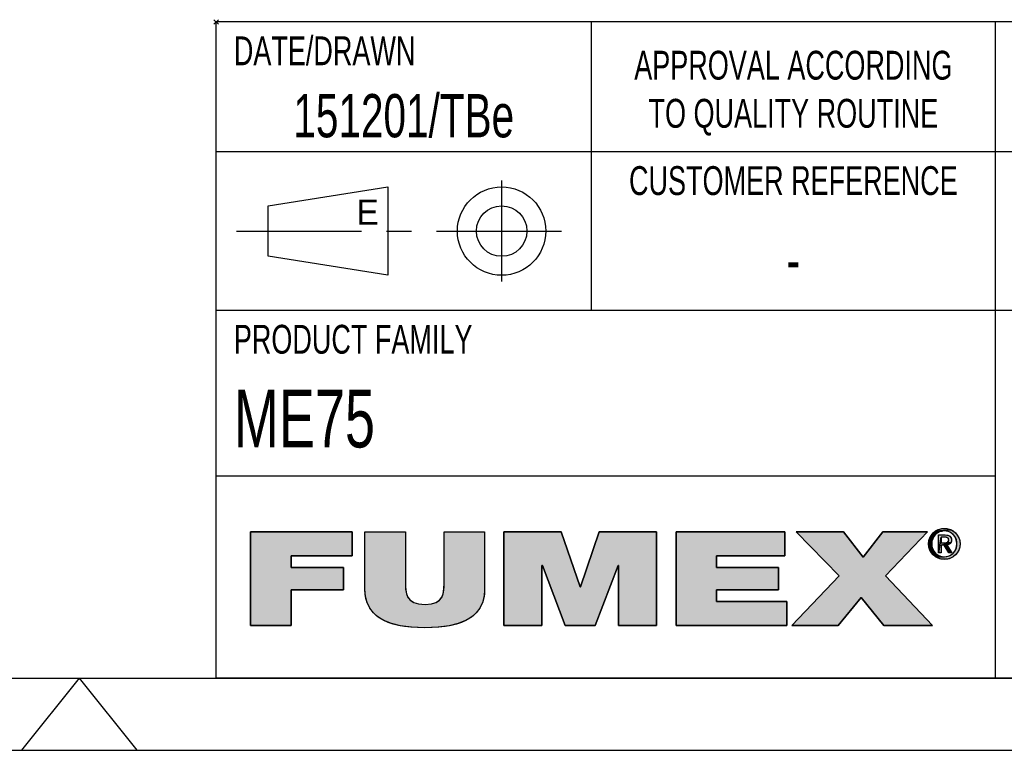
# Model space of a CAD drawing. Extents: x 0 to 420, y 0 to 297.
# Tile 6 of 10: x 231 to 299, y 0 to 51. Entities that reach past the tile are written whole.
import ezdxf

# ---------------------------------------------------------------- set-up
doc = ezdxf.new("R2010")
doc.units = 0
doc.header["$LTSCALE"] = 23.1
doc.linetypes.add('CENTER', pattern=[0.6, 0.375, -0.075, 0.075, -0.075])
doc.layers.get('0').update_dxf_attribs({"linetype": 'CONTINUOUS'})
doc.layers.add('102352_DXF_CONTINUOUS_LINE', color=7, linetype='CONTINUOUS')
doc.layers.add('102352_DXF_FORMAT', color=7, linetype='CONTINUOUS')
doc.styles.get("Standard").update_dxf_attribs({"font": 'txt', "width": 0.7})
doc.styles.add('TEXTSTYLE_2', font='txt', dxfattribs={"width": 0.7})
doc.styles.add('TEXTSTYLE_3', font='txt')

# ---------------------------------------------------------------- blocks, each defined once
blk = doc.blocks.new('FUMEX_LOGO_BL1', base_point=(271.467, 11.941))
at = {"layer": '102352_DXF_FORMAT', "linetype": 'CONTINUOUS'}
for points in [[(249.687, 8.651), (246.886, 8.651), (246.886, 15.144), (253.914, 15.144), (253.914, 13.48), (249.687, 13.48), (249.687, 12.671), (253.316, 12.671), (253.316, 11.124), (249.687, 11.124)], [(263.1, 15.144), (263.1, 11.161), (263.061, 10.663), (262.951, 10.231), (262.77, 9.853), (262.519, 9.523), (262.195, 9.237), (261.786, 8.992), (261.277, 8.79), (260.65, 8.633), (259.879, 8.532), (258.962, 8.496), (258.038, 8.532), (257.267, 8.634), (256.638, 8.791), (256.129, 8.994), (255.719, 9.239), (255.393, 9.525), (255.141, 9.856), (254.961, 10.234), (254.849, 10.665), (254.811, 11.161), (254.811, 15.144), (257.612, 15.144), (257.612, 11.606), (257.625, 11.177), (257.682, 10.851), (257.79, 10.6), (257.955, 10.403), (258.195, 10.251), (258.526, 10.152), (258.974, 10.115), (259.411, 10.152), (259.733, 10.252), (259.966, 10.404), (260.128, 10.602), (260.233, 10.857), (260.287, 11.19), (260.299, 11.606), (260.299, 15.144)], [(267.078, 8.651), (264.429, 8.651), (264.429, 15.144), (268.415, 15.144), (269.713, 11.325), (269.739, 11.325), (271.038, 15.144), (275.023, 15.144), (275.023, 8.651), (272.375, 8.651), (272.375, 12.816), (272.349, 12.816), (270.77, 8.651), (268.682, 8.651), (267.103, 12.816), (267.078, 12.816)], [(284.038, 8.651), (276.373, 8.651), (276.373, 15.144), (283.898, 15.144), (283.898, 13.48), (279.174, 13.48), (279.174, 12.671), (283.465, 12.671), (283.465, 11.124), (279.174, 11.124), (279.174, 10.315), (284.038, 10.315)], [(287.6, 8.651), (284.392, 8.651), (287.677, 12.107), (284.684, 15.144), (287.97, 15.144), (289.345, 13.38), (290.694, 15.144), (293.801, 15.144), (290.886, 12.089), (294.133, 8.651), (290.758, 8.651), (289.205, 10.588)], [(294.465, 15.055), (294.364, 14.974), (294.056, 14.917), (294.156, 15.041), (294.578, 15.12)], [(294.699, 15.167), (294.578, 15.12), (294.156, 15.041), (294.275, 15.15), (294.828, 15.196)], [(294.963, 15.206), (294.828, 15.196), (294.275, 15.15), (294.342, 15.199), (295.438, 15.279), (295.58, 15.198), (295.645, 15.15), (295.764, 15.041), (295.864, 14.917), (295.943, 14.78), (296.001, 14.633), (296.036, 14.477), (296.048, 14.314), (296.036, 14.149), (296.001, 13.992), (295.944, 13.844), (295.864, 13.707), (295.765, 13.582), (295.646, 13.473), (295.579, 13.424), (295.438, 13.343), (295.286, 13.284), (295.126, 13.249), (294.798, 13.249), (294.637, 13.284), (294.484, 13.343), (294.408, 13.383), (294.963, 13.416), (295.096, 13.425), (295.224, 13.454), (295.345, 13.502), (295.457, 13.567), (295.557, 13.649), (295.603, 13.695), (295.683, 13.798), (295.747, 13.914), (295.794, 14.039), (295.823, 14.173), (295.832, 14.314), (295.823, 14.453), (295.794, 14.585), (295.747, 14.71), (295.682, 14.824), (295.602, 14.928), (295.557, 14.973), (295.456, 15.055), (295.344, 15.12), (295.224, 15.167), (295.096, 15.196)], [(294.963, 15.385), (295.126, 15.373), (295.286, 15.338), (295.438, 15.279), (294.342, 15.199), (294.484, 15.279), (294.637, 15.338), (294.798, 15.373)], [(294.318, 14.927), (294.237, 14.824), (294.173, 14.709), (294.126, 14.585), (294.097, 14.453), (294.087, 14.314), (293.883, 14.149), (293.871, 14.314), (293.883, 14.477), (293.919, 14.632), (293.976, 14.78), (294.056, 14.917), (294.364, 14.974)], [(294.735, 14.771), (294.548, 13.691), (294.548, 14.93), (295.019, 14.93), (295.024, 14.93), (295.128, 14.925), (295.212, 14.91), (295.279, 14.887), (295.334, 14.857), (295.378, 14.819), (295.396, 14.797), (295.412, 14.773), (295.436, 14.72), (295.452, 14.655), (295.457, 14.578), (295.451, 14.504), (295.435, 14.44), (295.409, 14.386), (295.092, 14.395), (295.131, 14.403), (295.162, 14.414), (295.188, 14.427), (295.21, 14.444), (295.228, 14.464), (295.242, 14.487), (295.252, 14.516), (295.259, 14.549), (295.261, 14.589), (295.259, 14.623), (295.252, 14.652), (295.241, 14.677), (295.225, 14.699), (295.206, 14.718), (295.182, 14.734), (295.153, 14.748), (295.118, 14.759), (295.076, 14.766), (295.026, 14.771), (294.991, 14.771), (294.863, 14.771)], [(294.96, 14.388), (294.978, 14.388), (295.043, 14.39), (295.092, 14.395), (295.409, 14.386), (294.735, 14.229), (294.735, 13.691), (294.548, 13.691), (294.735, 14.771), (294.735, 14.58), (294.735, 14.388), (294.848, 14.388)], [(295.136, 14.237), (295.489, 13.691), (295.278, 13.691), (294.951, 14.229), (294.735, 14.229), (295.409, 14.386), (295.373, 14.341), (295.328, 14.303), (295.273, 14.273), (295.207, 14.25)], [(294.097, 14.173), (294.126, 14.039), (294.173, 13.914), (294.237, 13.799), (294.317, 13.696), (294.155, 13.583), (294.056, 13.707), (293.976, 13.844), (293.919, 13.993), (293.883, 14.149), (294.087, 14.314)], [(294.364, 13.648), (294.465, 13.567), (294.273, 13.474), (294.155, 13.583), (294.317, 13.696)], [(294.577, 13.502), (294.699, 13.454), (294.408, 13.383), (294.273, 13.474), (294.465, 13.567)]]:
    blk.add_hatch(color=7, dxfattribs=at).paths.add_polyline_path(points)
at = {"layer": '102352_DXF_FORMAT', "color": 7, "linetype": 'CONTINUOUS'}
for p, q in [((253.914, 15.144), (246.886, 15.144)), ((246.886, 15.144), (246.886, 8.651)), ((253.914, 15.144), (246.886, 15.144)), ((246.886, 15.144), (246.886, 8.651)), ((253.914, 13.48), (253.914, 15.144)), ((253.914, 13.48), (253.914, 15.144)), ((268.415, 15.144), (264.429, 15.144)), ((264.429, 15.144), (264.429, 8.651)), ((268.415, 15.144), (264.429, 15.144)), ((264.429, 15.144), (264.429, 8.651)), ((269.713, 11.325), (268.415, 15.144)), ((269.713, 11.325), (268.415, 15.144)), ((271.038, 15.144), (269.739, 11.325)), ((271.038, 15.144), (269.739, 11.325)), ((275.023, 15.144), (271.038, 15.144)), ((275.023, 15.144), (271.038, 15.144)), ((275.023, 8.651), (275.023, 15.144)), ((275.023, 8.651), (275.023, 15.144)), ((283.898, 15.144), (276.373, 15.144)), ((276.373, 15.144), (276.373, 8.651)), ((283.898, 15.144), (276.373, 15.144)), ((276.373, 15.144), (276.373, 8.651)), ((283.898, 13.48), (283.898, 15.144)), ((283.898, 13.48), (283.898, 15.144)), ((287.97, 15.144), (284.684, 15.144)), ((284.684, 15.144), (287.677, 12.107)), ((287.97, 15.144), (284.684, 15.144)), ((284.684, 15.144), (287.677, 12.107)), ((289.345, 13.38), (287.97, 15.144)), ((289.345, 13.38), (287.97, 15.144)), ((290.694, 15.144), (289.345, 13.38)), ((290.694, 15.144), (289.345, 13.38)), ((293.801, 15.144), (290.694, 15.144)), ((293.801, 15.144), (290.694, 15.144)), ((290.886, 12.089), (293.801, 15.144)), ((290.886, 12.089), (293.801, 15.144)), ((249.687, 12.671), (249.687, 13.48)), ((249.687, 13.48), (253.914, 13.48)), ((249.687, 12.671), (249.687, 13.48)), ((249.687, 13.48), (253.914, 13.48)), ((279.174, 12.671), (279.174, 13.48)), ((279.174, 13.48), (283.898, 13.48)), ((279.174, 12.671), (279.174, 13.48)), ((279.174, 13.48), (283.898, 13.48)), ((253.316, 12.671), (249.687, 12.671)), ((253.316, 12.671), (249.687, 12.671)), ((253.316, 11.124), (253.316, 12.671)), ((253.316, 11.124), (253.316, 12.671)), ((267.078, 8.651), (267.078, 12.816)), ((267.078, 12.816), (267.103, 12.816)), ((267.078, 8.651), (267.078, 12.816)), ((267.078, 12.816), (267.103, 12.816)), ((267.103, 12.816), (268.682, 8.651)), ((267.103, 12.816), (268.682, 8.651)), ((270.77, 8.651), (272.349, 12.816)), ((270.77, 8.651), (272.349, 12.816)), ((272.349, 12.816), (272.375, 12.816)), ((272.349, 12.816), (272.375, 12.816)), ((272.375, 12.816), (272.375, 8.651)), ((272.375, 12.816), (272.375, 8.651)), ((283.465, 12.671), (279.174, 12.671)), ((283.465, 12.671), (279.174, 12.671)), ((283.465, 11.124), (283.465, 12.671)), ((283.465, 11.124), (283.465, 12.671)), ((287.677, 12.107), (284.392, 8.651)), ((287.677, 12.107), (284.392, 8.651)), ((294.133, 8.651), (290.886, 12.089)), ((294.133, 8.651), (290.886, 12.089)), ((249.687, 8.651), (249.687, 11.124)), ((249.687, 11.124), (253.316, 11.124)), ((249.687, 8.651), (249.687, 11.124)), ((249.687, 11.124), (253.316, 11.124)), ((269.739, 11.325), (269.713, 11.325)), ((269.739, 11.325), (269.713, 11.325)), ((279.174, 10.315), (279.174, 11.124)), ((279.174, 11.124), (283.465, 11.124)), ((279.174, 10.315), (279.174, 11.124)), ((279.174, 11.124), (283.465, 11.124)), ((284.038, 10.315), (279.174, 10.315)), ((284.038, 10.315), (279.174, 10.315)), ((284.038, 8.651), (284.038, 10.315)), ((284.038, 8.651), (284.038, 10.315)), ((287.6, 8.651), (289.205, 10.588)), ((287.6, 8.651), (289.205, 10.588)), ((289.205, 10.588), (290.758, 8.651)), ((289.205, 10.588), (290.758, 8.651)), ((246.886, 8.651), (249.687, 8.651)), ((246.886, 8.651), (249.687, 8.651)), ((264.429, 8.651), (267.078, 8.651)), ((264.429, 8.651), (267.078, 8.651)), ((268.682, 8.651), (270.77, 8.651)), ((268.682, 8.651), (270.77, 8.651)), ((272.375, 8.651), (275.023, 8.651)), ((272.375, 8.651), (275.023, 8.651)), ((276.373, 8.651), (284.038, 8.651)), ((276.373, 8.651), (284.038, 8.651)), ((284.392, 8.651), (287.6, 8.651)), ((284.392, 8.651), (287.6, 8.651)), ((290.758, 8.651), (294.133, 8.651)), ((290.758, 8.651), (294.133, 8.651))]:
    blk.add_line(p, q, dxfattribs=at)
for points in [[(249.687, 8.651), (246.886, 8.651), (246.886, 15.144), (253.914, 15.144), (253.914, 13.48), (249.687, 13.48), (249.687, 12.671), (253.316, 12.671), (253.316, 11.124), (249.687, 11.124), (249.687, 8.651)], [(263.1, 15.144), (263.1, 11.161), (263.061, 10.663), (262.951, 10.231), (262.77, 9.853), (262.519, 9.523), (262.195, 9.237), (261.786, 8.992), (261.277, 8.79), (260.65, 8.633), (259.879, 8.532), (258.962, 8.496), (258.038, 8.532), (257.267, 8.634), (256.638, 8.791), (256.129, 8.994), (255.719, 9.239), (255.393, 9.525), (255.141, 9.856), (254.961, 10.234), (254.849, 10.665), (254.811, 11.161), (254.811, 15.144), (257.612, 15.144), (257.612, 11.606), (257.625, 11.177), (257.682, 10.851), (257.79, 10.6), (257.955, 10.403), (258.195, 10.251), (258.526, 10.152), (258.974, 10.115), (259.411, 10.152), (259.733, 10.252), (259.966, 10.404), (260.128, 10.602), (260.233, 10.857), (260.287, 11.19), (260.299, 11.606), (260.299, 15.144), (263.1, 15.144)], [(267.078, 8.651), (264.429, 8.651), (264.429, 15.144), (268.415, 15.144), (269.713, 11.325), (269.739, 11.325), (271.038, 15.144), (275.023, 15.144), (275.023, 8.651), (272.375, 8.651), (272.375, 12.816), (272.349, 12.816), (270.77, 8.651), (268.682, 8.651), (267.103, 12.816), (267.078, 12.816), (267.078, 8.651)], [(284.038, 8.651), (276.373, 8.651), (276.373, 15.144), (283.898, 15.144), (283.898, 13.48), (279.174, 13.48), (279.174, 12.671), (283.465, 12.671), (283.465, 11.124), (279.174, 11.124), (279.174, 10.315), (284.038, 10.315), (284.038, 8.651)], [(287.6, 8.651), (284.392, 8.651), (287.677, 12.107), (284.684, 15.144), (287.97, 15.144), (289.345, 13.38), (290.694, 15.144), (293.801, 15.144), (290.886, 12.089), (294.133, 8.651), (290.758, 8.651), (289.205, 10.588), (287.6, 8.651)], [(294.465, 15.055), (294.364, 14.974), (294.056, 14.917), (294.156, 15.041), (294.578, 15.12), (294.465, 15.055)], [(294.699, 15.167), (294.578, 15.12), (294.156, 15.041), (294.275, 15.15), (294.828, 15.196), (294.699, 15.167)], [(294.963, 15.206), (294.828, 15.196), (294.275, 15.15), (294.342, 15.199), (295.438, 15.279), (295.58, 15.198), (295.645, 15.15), (295.764, 15.041), (295.864, 14.917), (295.943, 14.78), (296.001, 14.633), (296.036, 14.477), (296.048, 14.314), (296.036, 14.149), (296.001, 13.992), (295.944, 13.844), (295.864, 13.707), (295.765, 13.582), (295.646, 13.473), (295.579, 13.424), (295.438, 13.343), (295.286, 13.284), (295.126, 13.249), (294.798, 13.249), (294.637, 13.284), (294.484, 13.343), (294.408, 13.383), (294.963, 13.416), (295.096, 13.425), (295.224, 13.454), (295.345, 13.502), (295.457, 13.567), (295.557, 13.649), (295.603, 13.695), (295.683, 13.798), (295.747, 13.914), (295.794, 14.039), (295.823, 14.173), (295.832, 14.314), (295.823, 14.453), (295.794, 14.585), (295.747, 14.71), (295.682, 14.824), (295.602, 14.928), (295.557, 14.973), (295.456, 15.055), (295.344, 15.12), (295.224, 15.167), (295.096, 15.196), (294.963, 15.206)], [(294.963, 15.385), (295.126, 15.373), (295.286, 15.338), (295.438, 15.279), (294.342, 15.199), (294.484, 15.279), (294.637, 15.338), (294.798, 15.373), (294.963, 15.385)], [(294.318, 14.927), (294.237, 14.824), (294.173, 14.709), (294.126, 14.585), (294.097, 14.453), (294.087, 14.314), (293.883, 14.149), (293.871, 14.314), (293.883, 14.477), (293.919, 14.632), (293.976, 14.78), (294.056, 14.917), (294.364, 14.974), (294.318, 14.927)], [(294.735, 14.771), (294.548, 13.691), (294.548, 14.93), (295.019, 14.93), (295.024, 14.93), (295.128, 14.925), (295.212, 14.91), (295.279, 14.887), (295.334, 14.857), (295.378, 14.819), (295.396, 14.797), (295.412, 14.773), (295.436, 14.72), (295.452, 14.655), (295.457, 14.578), (295.451, 14.504), (295.435, 14.44), (295.409, 14.386), (295.092, 14.395), (295.131, 14.403), (295.162, 14.414), (295.188, 14.427), (295.21, 14.444), (295.228, 14.464), (295.242, 14.487), (295.252, 14.516), (295.259, 14.549), (295.261, 14.589), (295.259, 14.623), (295.252, 14.652), (295.241, 14.677), (295.225, 14.699), (295.206, 14.718), (295.182, 14.734), (295.153, 14.748), (295.118, 14.759), (295.076, 14.766), (295.026, 14.771), (294.991, 14.771), (294.863, 14.771), (294.735, 14.771)], [(294.96, 14.388), (294.978, 14.388), (295.043, 14.39), (295.092, 14.395), (295.409, 14.386), (294.735, 14.229), (294.735, 13.691), (294.548, 13.691), (294.735, 14.771), (294.735, 14.58), (294.735, 14.388), (294.848, 14.388), (294.96, 14.388)], [(295.136, 14.237), (295.489, 13.691), (295.278, 13.691), (294.951, 14.229), (294.735, 14.229), (295.409, 14.386), (295.373, 14.341), (295.328, 14.303), (295.273, 14.273), (295.207, 14.25), (295.136, 14.237)], [(294.097, 14.173), (294.126, 14.039), (294.173, 13.914), (294.237, 13.799), (294.317, 13.696), (294.155, 13.583), (294.056, 13.707), (293.976, 13.844), (293.919, 13.993), (293.883, 14.149), (294.087, 14.314), (294.097, 14.173)], [(294.364, 13.648), (294.465, 13.567), (294.273, 13.474), (294.155, 13.583), (294.317, 13.696), (294.364, 13.648)], [(294.577, 13.502), (294.699, 13.454), (294.408, 13.383), (294.273, 13.474), (294.465, 13.567), (294.577, 13.502)]]:
    blk.add_lwpolyline(points, dxfattribs=at)
for points, knots in [([(263.1, 15.144), (263.1, 15.144), (260.299, 15.144), (260.299, 15.144), (260.299, 15.144), (260.299, 11.606), (260.299, 11.606), (260.299, 10.943), (260.299, 10.115), (258.974, 10.115), (257.612, 10.115), (257.612, 10.943), (257.612, 11.606), (257.612, 11.606), (257.612, 15.144), (257.612, 15.144), (257.612, 15.144), (254.811, 15.144), (254.811, 15.144), (254.811, 15.144), (254.811, 11.161), (254.811, 11.161), (254.811, 9.36), (256.186, 8.496), (258.962, 8.496), (261.738, 8.496), (263.1, 9.36), (263.1, 11.161), (263.1, 11.161), (263.1, 15.144), (263.1, 15.144)], [0, 0, 0, 0, 1, 1, 1, 2, 2, 2, 3, 3, 3, 4, 4, 4, 5, 5, 5, 6, 6, 6, 7, 7, 7, 8, 8, 8, 9, 9, 9, 10, 10, 10, 10]), ([(263.1, 15.144), (263.1, 15.144), (260.299, 15.144), (260.299, 15.144), (260.299, 15.144), (260.299, 11.606), (260.299, 11.606), (260.299, 10.943), (260.299, 10.115), (258.974, 10.115), (257.612, 10.115), (257.612, 10.943), (257.612, 11.606), (257.612, 11.606), (257.612, 15.144), (257.612, 15.144), (257.612, 15.144), (254.811, 15.144), (254.811, 15.144), (254.811, 15.144), (254.811, 11.161), (254.811, 11.161), (254.811, 9.36), (256.186, 8.496), (258.962, 8.496), (261.738, 8.496), (263.1, 9.36), (263.1, 11.161), (263.1, 11.161), (263.1, 15.144), (263.1, 15.144)], [0, 0, 0, 0, 1, 1, 1, 2, 2, 2, 3, 3, 3, 4, 4, 4, 5, 5, 5, 6, 6, 6, 7, 7, 7, 8, 8, 8, 9, 9, 9, 10, 10, 10, 10]), ([(294.963, 13.237), (295.548, 13.237), (296.048, 13.691), (296.048, 14.314), (296.048, 14.93), (295.548, 15.385), (294.963, 15.385), (294.372, 15.385), (293.871, 14.93), (293.871, 14.314), (293.871, 13.691), (294.372, 13.237), (294.963, 13.237)], [0, 0, 0, 0, 1, 1, 1, 2, 2, 2, 3, 3, 3, 4, 4, 4, 4]), ([(294.963, 13.237), (295.548, 13.237), (296.048, 13.691), (296.048, 14.314), (296.048, 14.93), (295.548, 15.385), (294.963, 15.385), (294.372, 15.385), (293.871, 14.93), (293.871, 14.314), (293.871, 13.691), (294.372, 13.237), (294.963, 13.237)], [0, 0, 0, 0, 1, 1, 1, 2, 2, 2, 3, 3, 3, 4, 4, 4, 4]), ([(294.087, 14.314), (294.087, 14.823), (294.471, 15.206), (294.963, 15.206), (295.449, 15.206), (295.832, 14.823), (295.832, 14.314), (295.832, 13.797), (295.449, 13.416), (294.963, 13.416), (294.471, 13.416), (294.087, 13.797), (294.087, 14.314)], [0, 0, 0, 0, 1, 1, 1, 2, 2, 2, 3, 3, 3, 4, 4, 4, 4]), ([(294.087, 14.314), (294.087, 14.823), (294.471, 15.206), (294.963, 15.206), (295.449, 15.206), (295.832, 14.823), (295.832, 14.314), (295.832, 13.797), (295.449, 13.416), (294.963, 13.416), (294.471, 13.416), (294.087, 13.797), (294.087, 14.314)], [0, 0, 0, 0, 1, 1, 1, 2, 2, 2, 3, 3, 3, 4, 4, 4, 4]), ([(294.735, 14.229), (294.735, 14.229), (294.951, 14.229), (294.951, 14.229), (294.951, 14.229), (295.278, 13.691), (295.278, 13.691), (295.278, 13.691), (295.489, 13.691), (295.489, 13.691), (295.489, 13.691), (295.136, 14.237), (295.136, 14.237), (295.318, 14.26), (295.457, 14.356), (295.457, 14.578), (295.457, 14.823), (295.312, 14.93), (295.019, 14.93), (295.019, 14.93), (294.548, 14.93), (294.548, 14.93), (294.548, 14.93), (294.548, 13.691), (294.548, 13.691), (294.548, 13.691), (294.735, 13.691), (294.735, 13.691), (294.735, 13.691), (294.735, 14.229), (294.735, 14.229)], [0, 0, 0, 0, 1, 1, 1, 2, 2, 2, 3, 3, 3, 4, 4, 4, 5, 5, 5, 6, 6, 6, 7, 7, 7, 8, 8, 8, 9, 9, 9, 10, 10, 10, 10]), ([(294.735, 14.229), (294.735, 14.229), (294.951, 14.229), (294.951, 14.229), (294.951, 14.229), (295.278, 13.691), (295.278, 13.691), (295.278, 13.691), (295.489, 13.691), (295.489, 13.691), (295.489, 13.691), (295.136, 14.237), (295.136, 14.237), (295.318, 14.26), (295.457, 14.356), (295.457, 14.578), (295.457, 14.823), (295.312, 14.93), (295.019, 14.93), (295.019, 14.93), (294.548, 14.93), (294.548, 14.93), (294.548, 14.93), (294.548, 13.691), (294.548, 13.691), (294.548, 13.691), (294.735, 13.691), (294.735, 13.691), (294.735, 13.691), (294.735, 14.229), (294.735, 14.229)], [0, 0, 0, 0, 1, 1, 1, 2, 2, 2, 3, 3, 3, 4, 4, 4, 5, 5, 5, 6, 6, 6, 7, 7, 7, 8, 8, 8, 9, 9, 9, 10, 10, 10, 10]), ([(294.735, 14.388), (294.735, 14.388), (294.735, 14.771), (294.735, 14.771), (294.735, 14.771), (294.991, 14.771), (294.991, 14.771), (295.122, 14.771), (295.261, 14.743), (295.261, 14.589), (295.261, 14.399), (295.119, 14.388), (294.96, 14.388), (294.96, 14.388), (294.735, 14.388), (294.735, 14.388)], [0, 0, 0, 0, 1, 1, 1, 2, 2, 2, 3, 3, 3, 4, 4, 4, 5, 5, 5, 5]), ([(294.735, 14.388), (294.735, 14.388), (294.735, 14.771), (294.735, 14.771), (294.735, 14.771), (294.991, 14.771), (294.991, 14.771), (295.122, 14.771), (295.261, 14.743), (295.261, 14.589), (295.261, 14.399), (295.119, 14.388), (294.96, 14.388), (294.96, 14.388), (294.735, 14.388), (294.735, 14.388)], [0, 0, 0, 0, 1, 1, 1, 2, 2, 2, 3, 3, 3, 4, 4, 4, 5, 5, 5, 5])]:
    blk.add_open_spline(points, degree=3, knots=knots, dxfattribs=at)
for points in [[(294.963, 13.416), (294.408, 13.383), (294.828, 13.425), (294.699, 13.454)], [(294.963, 13.237), (294.798, 13.249), (295.126, 13.249)]]:
    blk.add_solid(points, dxfattribs=at)
blk = doc.blocks.new('SYMBOL_0_BL2', base_point=(257.498, 35.998))
at = {"layer": '102352_DXF_CONTINUOUS_LINE', "color": 7, "linetype": 'CONTINUOUS'}
for p, q in [((248.092, 37.748), (256.405, 39.061)), ((256.405, 39.061), (256.405, 32.936)), ((248.092, 34.248), (248.092, 37.748)), ((256.405, 32.936), (248.092, 34.248))]:
    blk.add_line(p, q, dxfattribs=at)
at = {"layer": '102352_DXF_CONTINUOUS_LINE', "color": 7, "linetype": 'CENTER'}
for p, q in [((264.28, 39.498), (264.28, 32.498)), ((245.905, 35.998), (269.092, 35.998))]:
    blk.add_line(p, q, dxfattribs=at)
at = {"layer": '102352_DXF_CONTINUOUS_LINE', "color": 7, "linetype": 'CONTINUOUS'}
for radius in [3.062, 1.75]:
    blk.add_circle((264.28, 35.998), radius, dxfattribs=at)

msp = doc.modelspace()

# ---------------------------------------------------------------- linework, layer by layer
at = {"layer": '102352_DXF_FORMAT', "color": 7, "linetype": 'CONTINUOUS'}
for p, q in [((244.655, 50.342), (244.342, 50.655)), ((244.655, 50.655), (244.342, 50.342)), ((414.998, 50.498), (244.498, 50.498)), ((244.498, 4.998), (244.498, 50.498)), ((270.498, 30.498), (270.498, 50.498)), ((298.498, 4.998), (298.498, 50.498)), ((414.998, 41.498), (244.498, 41.498)), ((414.998, 30.498), (244.498, 30.498)), ((298.498, 18.998), (244.498, 18.998)), ((24.998, 4.998), (414.998, 4.998)), ((234.998, 4.998), (231.002, -0.002)), ((234.998, 4.998), (238.995, -0.002)), ((414.998, 4.998), (244.498, 4.998)), ((-0.002, -0.002), (419.998, -0.002))]:
    msp.add_line(p, q, dxfattribs=at)

# ---------------------------------------------------------------- block references
at = {"layer": '102352_DXF_CONTINUOUS_LINE', "color": 7, "linetype": 'CONTINUOUS'}
msp.add_blockref('SYMBOL_0_BL2', (257.498, 35.998), dxfattribs=at)
at = {"layer": '102352_DXF_FORMAT', "color": 2, "linetype": 'CONTINUOUS'}
msp.add_blockref('FUMEX_LOGO_BL1', (271.467, 11.941), dxfattribs=at)

# ---------------------------------------------------------------- texts
at = {"color": 7, "linetype": 'CONTINUOUS'}
for s, insert, char_height, width, attachment_point, style in [('DATE/DRAWN', (245.723, 49.498), 2, 14, 1, 'TEXTSTYLE_2'), ('APPROVAL ACCORDING\\PTO QUALITY ROUTINE', (284.498, 48.498), 2, 25.2, 2, 'TEXTSTYLE_2'), ('CUSTOMER REFERENCE', (284.498, 40.498), 2, 25.2, 2, 'TEXTSTYLE_2'), ('E', (254.217, 38.186), 1.75, 1.75, 1, 'TEXTSTYLE_3')]:
    msp.add_mtext(s, dxfattribs=dict(at, insert=insert, char_height=char_height, width=width, attachment_point=attachment_point, style=style))
at = {"color": 7, "linetype": 'CONTINUOUS', "insert": (257.498, 45.498), "char_height": 3, "width": 32.03571, "attachment_point": 2}
msp.add_mtext('151201/TBe', dxfattribs=at)
at = {"layer": '102352_DXF_FORMAT', "color": 7, "linetype": 'CONTINUOUS'}
for s, insert, char_height, width, attachment_point in [('-', (284.498, 35.498), 3, 3.21429, 2), ('ME75', (245.723, 24.998), 4, 18.42857, 1)]:
    msp.add_mtext(s, dxfattribs=dict(at, insert=insert, char_height=char_height, width=width, attachment_point=attachment_point))
at = {"layer": '102352_DXF_FORMAT', "color": 7, "linetype": 'CONTINUOUS', "insert": (245.723, 29.498), "char_height": 2, "width": 19.6, "attachment_point": 1, "style": 'TEXTSTYLE_2'}
msp.add_mtext('PRODUCT FAMILY', dxfattribs=at)

doc.saveas('drawing.dxf')
